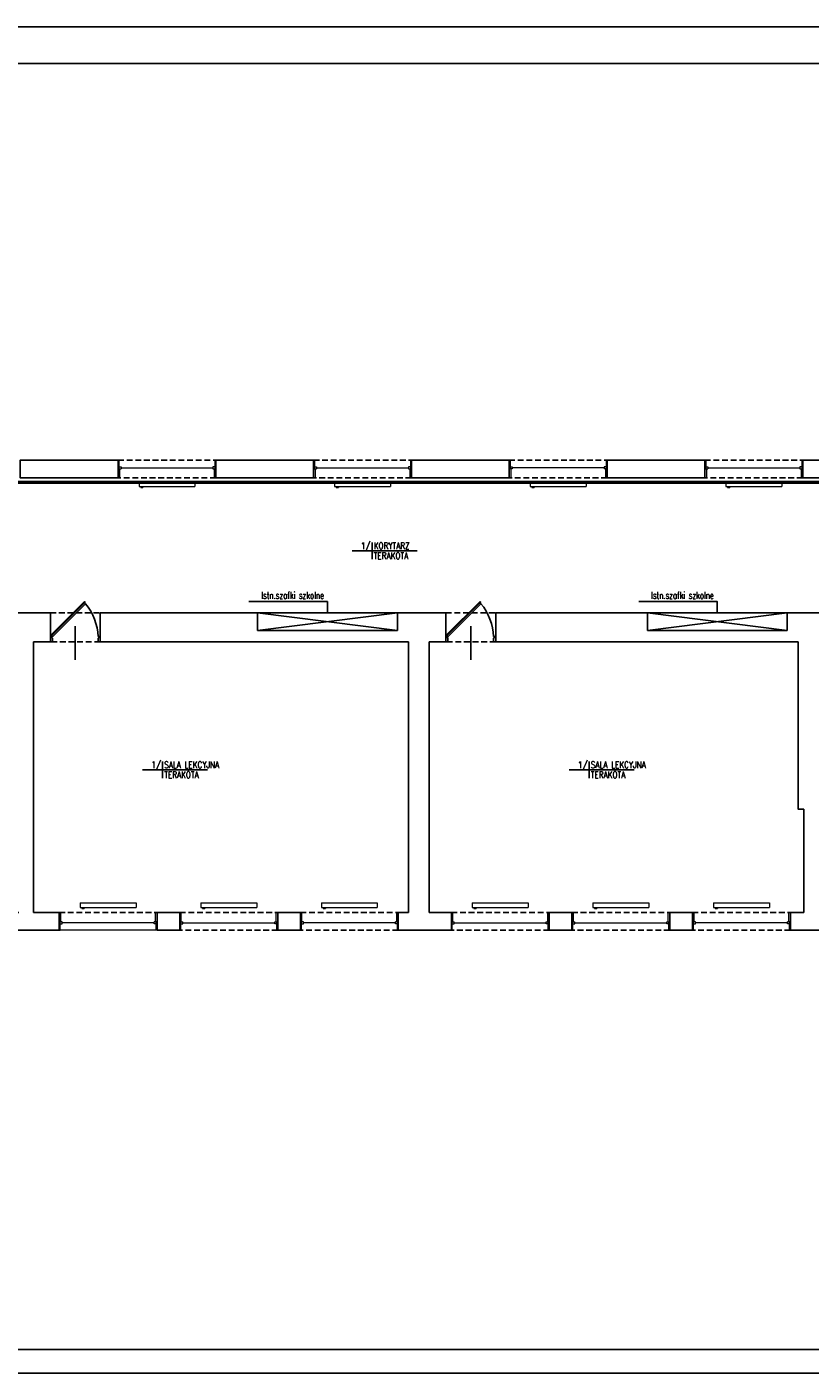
# Model space of a CAD drawing. Header units: millimetres. Extents: x 116 to 15750, y -6945 to 9999.
# Tile 130 of 150: x 1767 to 3494, y 7029 to 9999. Entities that reach past the tile are written whole.
import ezdxf
from ezdxf.enums import TextEntityAlignment as Align

# ---------------------------------------------------------------- set-up
doc = ezdxf.new("R2010")
doc.units = ezdxf.units.MM
doc.linetypes.add('DASHED', pattern=[19.05, 12.7, -6.35])
doc.layers.get('0').update_dxf_attribs({"color": 252})
for name, color, linetype in [('1-OPIS-POM', 252, 'Continuous'), ('I-DRZWI', 252, 'Continuous'), ('I-NAD', 252, 'DASHED'), ('I-OKNA', 252, 'Continuous'), ('I-OPIS', 252, 'Continuous'), ('I-SCIANA', 252, 'Continuous'), ('I-WIDOK', 252, 'Continuous'), ('IS woda hydranty', 4, 'CIRC'), ('TABELKA', 252, 'Continuous')]:
    doc.layers.add(name, color=color, linetype=linetype)
doc.layers.add('I-C.O', color=252, linetype='Continuous', lineweight=15)
doc.styles.add('ROMANS', font='romans.shx', dxfattribs={"width": 0.75})
doc.styles.get("Standard").update_dxf_attribs({"font": 'simplex.shx'})
doc.linetypes.add('CIRC', pattern='A,7,-1,["~",Standard,S=1,R=0,X=-0.3,Y=-0.6],-1', length=9)

# ---------------------------------------------------------------- blocks, each defined once
blk = doc.blocks.new('OPIS-POM')
for p, q in [((-60, 0), (135, 0)), ((0, 25), (0, -25))]:
    blk.add_line(p, q)
at = {"style": 'ROMANS', "width": 0.8, "flags": 4}
blk.add_attdef('NR', text='', height=20, dxfattribs=at).set_placement((-5, 5), align=Align.RIGHT)
blk.add_attdef('NAZWA', (5, 5), '', height=20, dxfattribs=at)
blk.add_attdef('POW.', text='', height=20, dxfattribs=at).set_placement((-5, -5), align=Align.TOP_RIGHT)
blk.add_attdef('POSADZKA', text='', height=20, dxfattribs=at).set_placement((5, -5), align=Align.TOP_LEFT)
blk = doc.blocks.new('D90')
blk.add_line((32.6, 45), (-28, 45))
for points in [[(-9.2, 87.2), (-9.2, 90), (0, 90), (0, 86.3), (-6.4, 86.3), (-6.4, 87.2)], [(-72.6, 61.8), (-11.7, 0.9), (-10.6, 2), (-71.5, 62.9)], [(-9.2, 2.8), (-9.2, 0), (0, 0), (0, 3.7), (-6.4, 3.7), (-6.4, 2.8)]]:
    blk.add_lwpolyline(points, close=True)
blk.add_lwpolyline([(-11.3, 2.7), (-9.5, 4.5), (-68.6, 63.5), (-70.3, 61.8)])
blk.add_arc((-4.6, -14.5), 100.9, 92.6186, 129.3487)

msp = doc.modelspace()

# ---------------------------------------------------------------- linework, layer by layer
at = {"layer": 'I-C.O'}
for points in [[(2013.9, 8995.8), (2137.1, 8995.8), (2137.1, 8985.3)], [(2013.9, 8995.8), (2013.9, 8985.3)], [(2013.9, 8985.3), (2137.1, 8985.3)], [(2017.6, 8985.3), (2017.6, 8982.9), (2022.6, 8982.9)], [(2022.6, 8985.3), (2022.6, 8982.9)], [(2445.1, 8995.8), (2568.3, 8995.8), (2568.3, 8985.3)], [(2445.1, 8995.8), (2445.1, 8985.3)], [(2445.1, 8985.3), (2568.3, 8985.3)], [(2448.8, 8985.3), (2448.8, 8982.9), (2453.7, 8982.9)], [(2453.7, 8985.3), (2453.7, 8982.9)], [(2876.5, 8995.8), (2999.7, 8995.8), (2999.7, 8985.3)], [(2876.5, 8995.8), (2876.5, 8985.3)], [(2876.5, 8985.3), (2999.7, 8985.3)], [(2880.1, 8985.3), (2880.1, 8982.9), (2885.1, 8982.9)], [(2885.1, 8985.3), (2885.1, 8982.9)], [(3308, 8995.8), (3431.3, 8995.8), (3431.3, 8985.3)], [(3308, 8995.8), (3308, 8985.3)], [(3308, 8985.3), (3431.3, 8985.3)], [(3311.7, 8985.3), (3311.7, 8982.9), (3316.6, 8982.9)], [(3316.6, 8985.3), (3316.6, 8982.9)], [(1884.3, 8066.6), (2007.4, 8066.6), (2007.4, 8056.2)], [(1884.3, 8066.6), (1884.3, 8056.2)], [(1884.3, 8056.2), (2007.4, 8056.2)], [(1887.9, 8056.2), (1887.9, 8053.8), (1892.9, 8053.8)], [(1892.9, 8056.2), (1892.9, 8053.8)], [(2150.1, 8066.6), (2273.4, 8066.6), (2273.4, 8056.2)], [(2150.1, 8066.6), (2150.1, 8056.2)], [(2150.1, 8056.2), (2273.4, 8056.2)], [(2153.9, 8056.2), (2153.9, 8053.8), (2158.9, 8053.8)], [(2158.9, 8056.2), (2158.9, 8053.8)], [(2416.1, 8066.6), (2539.4, 8066.6), (2539.4, 8056.2)], [(2416.1, 8066.6), (2416.1, 8056.2)], [(2416.1, 8056.2), (2539.4, 8056.2)], [(2419.9, 8056.2), (2419.9, 8053.8), (2424.8, 8053.8)], [(2424.8, 8056.2), (2424.8, 8053.8)], [(2748.9, 8066.6), (2872.2, 8066.6), (2872.2, 8056.2)], [(2748.9, 8066.6), (2748.9, 8056.2)], [(2748.9, 8056.2), (2872.2, 8056.2)], [(2752.6, 8056.2), (2752.6, 8053.8), (2757.5, 8053.8)], [(2757.5, 8056.2), (2757.5, 8053.8)], [(3014.9, 8066.6), (3138.2, 8066.6), (3138.2, 8056.2)], [(3014.9, 8066.6), (3014.9, 8056.2)], [(3014.9, 8056.2), (3138.2, 8056.2)], [(3018.6, 8056.2), (3018.6, 8053.8), (3023.5, 8053.8)], [(3023.5, 8056.2), (3023.5, 8053.8)], [(3280.9, 8066.6), (3404.2, 8066.6), (3404.2, 8056.2)], [(3280.9, 8066.6), (3280.9, 8056.2)], [(3280.9, 8056.2), (3404.2, 8056.2)], [(3284.6, 8056.2), (3284.6, 8053.8), (3289.5, 8053.8)], [(3289.5, 8056.2), (3289.5, 8053.8)]]:
    msp.add_lwpolyline(points, dxfattribs=at)
at = {"layer": 'I-NAD'}
for points in [[(1967.7, 9043.1), (2183.4, 9043.1)], [(2398.9, 9043.1), (2614.6, 9043.1)], [(2830.2, 9043.1), (3046, 9043.1)], [(3261.8, 9043.1), (3477.4, 9043.1)], [(2183.4, 9004.1), (1967.7, 9004.1)], [(2614.6, 9004.1), (2398.9, 9004.1)], [(3046, 9004.1), (2830.2, 9004.1)], [(3477.4, 9004.1), (3261.8, 9004.1)], [(1818.4, 8706.3), (1928.4, 8706.3)], [(2690.4, 8706.3), (2800.4, 8706.3)], [(1928.4, 8642.6), (1818.4, 8642.6)], [(2800.4, 8642.6), (2690.4, 8642.6)], [(1838, 8044.9), (2053.7, 8044.9)], [(2104, 8044.9), (2319.7, 8044.9)], [(2370, 8044.9), (2585.6, 8044.9)], [(2702.7, 8044.9), (2918.3, 8044.9)], [(2968.7, 8044.9), (3184.3, 8044.9)], [(3234.6, 8044.9), (3450.3, 8044.9)], [(2319.7, 8005.8), (2104, 8005.8)], [(2585.6, 8005.8), (2370, 8005.8)], [(2918.3, 8005.8), (2702.7, 8005.8)], [(3184.3, 8005.8), (2968.7, 8005.8)], [(3450.3, 8005.8), (3234.6, 8005.8)]]:
    msp.add_lwpolyline(points, dxfattribs=at)
at = {"layer": 'I-OKNA', "lineweight": 0}
for points in [[(1967.7, 9043.1), (1969.7, 9043.1)], [(1969.7, 9043.1), (1969.7, 9024.2), (1974.2, 9024.2)], [(2181.4, 9043.1), (2181.4, 9024.2)], [(2183.3, 9043.1), (2181.4, 9043.1)], [(2398.9, 9043.1), (2400.9, 9043.1)], [(2400.9, 9043.1), (2400.9, 9024.2), (2405.4, 9024.2)], [(2612.6, 9043.1), (2612.6, 9024.2)], [(2614.5, 9043.1), (2612.6, 9043.1)], [(2830.3, 9043.1), (2832.3, 9043.1)], [(2832.3, 9043.1), (2832.3, 9024.2)], [(3043.9, 9043.1), (3043.9, 9024.2), (3039.4, 9024.2)], [(3046, 9043.1), (3043.9, 9043.1)], [(3261.8, 9043.1), (3263.7, 9043.1)], [(3263.7, 9043.1), (3263.7, 9024.2), (3268.2, 9024.2)], [(3475.5, 9043.1), (3475.5, 9024.2)], [(3477.3, 9043.1), (3475.5, 9043.1)], [(1967.7, 9004.1), (1971, 9004.1)], [(1969.7, 9028.7), (1974.2, 9028.7)], [(1971, 9024.2), (1971, 9004.1)], [(1974.2, 9028.7), (1974.2, 9024.2)], [(1974.2, 9026.5), (2176.9, 9026.5)], [(2176.9, 9028.7), (2176.9, 9024.2)], [(2181.4, 9028.7), (2176.9, 9028.7)], [(2176.9, 9024.2), (2181.4, 9024.2)], [(2180, 9024.2), (2180, 9004.1)], [(2183.4, 9004.1), (2180, 9004.1)], [(2400.9, 9028.7), (2405.4, 9028.7)], [(2402.2, 9024.2), (2402.2, 9004.1)], [(2405.4, 9028.7), (2405.4, 9024.2)], [(2405.4, 9026.5), (2608.1, 9026.5)], [(2608.1, 9028.7), (2608.1, 9024.2)], [(2612.6, 9028.7), (2608.1, 9028.7)], [(2608.1, 9024.2), (2612.6, 9024.2)], [(2611.2, 9024.2), (2611.2, 9004.1)], [(2614.6, 9004.1), (2611.2, 9004.1)], [(2828.5, 9004.1), (2830.2, 9005.8)], [(2830.2, 9004.1), (2833.6, 9004.1)], [(2832.3, 9028.7), (2836.8, 9028.7)], [(2836.8, 9024.2), (2832.3, 9024.2)], [(2833.6, 9024.2), (2833.6, 9004.1)], [(2836.8, 9028.7), (2836.8, 9024.2)], [(3039.4, 9026.5), (2836.8, 9026.5)], [(3039.4, 9028.7), (3039.4, 9024.2)], [(3043.9, 9028.7), (3039.4, 9028.7)], [(3042.7, 9024.2), (3042.7, 9004.1)], [(3046, 9004.1), (3042.7, 9004.1)], [(3261.8, 9004.1), (3265.1, 9004.1)], [(3263.7, 9028.7), (3268.2, 9028.7)], [(3265.1, 9024.2), (3265.1, 9004.1)], [(3268.2, 9028.7), (3268.2, 9024.2)], [(3268.2, 9026.5), (3471, 9026.5)], [(3471, 9028.7), (3471, 9024.2)], [(3475.5, 9028.7), (3471, 9028.7)], [(3471, 9024.2), (3475.5, 9024.2)], [(3474.2, 9024.2), (3474.2, 9004.1)], [(3477.4, 9004.1), (3474.2, 9004.1)], [(1838, 8044.9), (1841.2, 8044.9)], [(1844.5, 8024.8), (1839.9, 8024.8)], [(1839.9, 8005.8), (1839.9, 8024.8)], [(1839.9, 8020.3), (1844.5, 8020.3)], [(1841.2, 8024.8), (1841.2, 8044.9)], [(1844.5, 8020.3), (1844.5, 8024.8)], [(2047.2, 8022.5), (1844.5, 8022.5)], [(2047.2, 8020.3), (2047.2, 8024.8)], [(2051.7, 8005.8), (2051.7, 8024.8), (2047.2, 8024.8)], [(2051.7, 8020.3), (2047.2, 8020.3)], [(2050.3, 8024.8), (2050.3, 8044.9)], [(2053.7, 8044.9), (2050.3, 8044.9)], [(2104, 8044.9), (2107.2, 8044.9)], [(2105.9, 8005.8), (2105.9, 8024.8), (2110.5, 8024.8)], [(2105.9, 8020.3), (2110.5, 8020.3)], [(2107.2, 8024.8), (2107.2, 8044.9)], [(2110.5, 8020.3), (2110.5, 8024.8)], [(2110.5, 8022.5), (2313.2, 8022.5)], [(2313.2, 8024.8), (2317.7, 8024.8)], [(2313.2, 8020.3), (2313.2, 8024.8)], [(2317.7, 8020.3), (2313.2, 8020.3)], [(2316.3, 8024.8), (2316.3, 8044.9)], [(2319.7, 8044.9), (2316.3, 8044.9)], [(2317.7, 8005.8), (2317.7, 8024.8)], [(2370, 8044.9), (2373.2, 8044.9)], [(2376.4, 8024.8), (2371.9, 8024.8)], [(2371.9, 8005.8), (2371.9, 8024.8)], [(2371.9, 8020.3), (2376.4, 8020.3)], [(2373.2, 8024.8), (2373.2, 8044.9)], [(2376.4, 8020.3), (2376.4, 8024.8)], [(2579.2, 8022.5), (2376.4, 8022.5)], [(2579.2, 8020.3), (2579.2, 8024.8)], [(2583.7, 8005.8), (2583.7, 8024.8), (2579.2, 8024.8)], [(2583.7, 8020.3), (2579.2, 8020.3)], [(2582.3, 8024.8), (2582.3, 8044.9)], [(2585.6, 8044.9), (2582.3, 8044.9)], [(2702.7, 8044.9), (2706, 8044.9)], [(2704.7, 8005.8), (2704.7, 8024.8), (2709.2, 8024.8)], [(2704.7, 8020.3), (2709.2, 8020.3)], [(2706, 8024.8), (2706, 8044.9)], [(2709.2, 8020.3), (2709.2, 8024.8)], [(2709.2, 8022.5), (2911.9, 8022.5)], [(2911.9, 8024.8), (2916.4, 8024.8)], [(2911.9, 8020.3), (2911.9, 8024.8)], [(2916.4, 8020.3), (2911.9, 8020.3)], [(2915.1, 8024.8), (2915.1, 8044.9)], [(2918.3, 8044.9), (2915.1, 8044.9)], [(2916.4, 8005.8), (2916.4, 8024.8)], [(2968.7, 8044.9), (2972, 8044.9)], [(2970.6, 8005.8), (2970.6, 8024.8), (2975.1, 8024.8)], [(2970.6, 8020.3), (2975.1, 8020.3)], [(2972, 8024.8), (2972, 8044.9)], [(2975.1, 8020.3), (2975.1, 8024.8)], [(2975.1, 8022.5), (3177.9, 8022.5)], [(3177.9, 8024.8), (3182.4, 8024.8)], [(3177.9, 8020.3), (3177.9, 8024.8)], [(3182.4, 8020.3), (3177.9, 8020.3)], [(3181.1, 8024.8), (3181.1, 8044.9)], [(3184.3, 8044.9), (3181.1, 8044.9)], [(3182.4, 8005.8), (3182.4, 8024.8)], [(3234.6, 8044.9), (3238, 8044.9)], [(3241.1, 8024.8), (3236.6, 8024.8)], [(3236.6, 8005.8), (3236.6, 8024.8)], [(3236.6, 8020.3), (3241.1, 8020.3)], [(3238, 8024.8), (3238, 8044.9)], [(3241.1, 8020.3), (3241.1, 8024.8)], [(3443.8, 8022.5), (3241.1, 8022.5)], [(3443.8, 8020.3), (3443.8, 8024.8)], [(3448.4, 8005.8), (3448.4, 8024.8), (3443.8, 8024.8)], [(3448.4, 8020.3), (3443.8, 8020.3)], [(3447.1, 8024.8), (3447.1, 8044.9)], [(2053.7, 8005.8), (1838, 8005.8)], [(1838.1, 8005.8), (1839.9, 8005.8)], [(2053.7, 8005.8), (2051.7, 8005.8)], [(2104, 8005.8), (2105.9, 8005.8)], [(2319.5, 8005.8), (2317.7, 8005.8)], [(2370.1, 8005.8), (2371.9, 8005.8)], [(2585.6, 8005.8), (2583.7, 8005.8)], [(2702.7, 8005.8), (2704.7, 8005.8)], [(2918.2, 8005.8), (2916.4, 8005.8)], [(2968.7, 8005.8), (2970.6, 8005.8)], [(3184.2, 8005.8), (3182.4, 8005.8)], [(3234.8, 8005.8), (3236.6, 8005.8)], [(3450.3, 8005.8), (3448.4, 8005.8)]]:
    msp.add_lwpolyline(points, dxfattribs=at)
at = {"layer": 'I-OPIS'}
for points in [[(2429.5, 8706.3), (2429.5, 8731), (2256.2, 8731)], [(3289.1, 8706.3), (3289.1, 8731), (3115.8, 8731)]]:
    msp.add_lwpolyline(points, dxfattribs=at)
at = {"layer": 'I-SCIANA', "linetype": 'Continuous', "lineweight": 25}
for points in [[(1958.2, 9043.1), (1752, 9043.1), (1752, 9004.1), (1958.2, 9004.1)], [(1958.2, 9004.1), (1967.7, 9004.1), (1967.7, 9043.1), (1958.2, 9043.1)], [(1818.4, 8706.3), (1724, 8706.3), (1724, 8667.2)], [(1818.4, 8642.6), (1818.4, 8706.3)], [(1818.4, 8642.6), (1818.4, 8706.3)], [(2275.4, 8706.3), (1928.4, 8706.3), (1928.4, 8642.6)], [(2275.4, 8667.2), (2275.4, 8706.3)], [(2690.4, 8706.3), (2583.6, 8706.3), (2583.6, 8667.2)], [(2690.4, 8642.6), (2690.4, 8706.3)], [(2690.4, 8642.6), (2690.4, 8706.3)], [(3135.1, 8706.3), (2800.4, 8706.3), (2800.4, 8642.6)], [(3135.1, 8667.2), (3135.1, 8706.3)], [(3540.8, 8706.3), (3443.2, 8706.3), (3443.2, 8667.2)], [(2583.6, 8667.2), (2275.4, 8667.2)], [(2275.4, 8667.2), (2583.6, 8667.2)], [(3443.2, 8667.2), (3135.1, 8667.2)], [(3135.1, 8667.2), (3443.2, 8667.2)], [(1781.5, 8642.6), (1818.4, 8642.6)], [(1781.5, 8044.9), (1781.5, 8642.6)], [(1928.4, 8642.6), (2608.2, 8642.6)], [(2608.2, 8642.6), (2608.2, 8044.9)], [(2653.4, 8642.6), (2690.4, 8642.6)], [(2653.4, 8044.9), (2653.4, 8642.6)], [(2800.4, 8642.6), (3467.8, 8642.6)], [(3467.8, 8642.6), (3467.8, 8272.9), (3480.1, 8272.9)], [(3480.1, 8272.9), (3480.1, 8044.9)], [(1748.6, 8044.9), (1720.9, 8044.9), (1720.9, 8005.8), (1838, 8005.8), (1838, 8044.9)], [(1838, 8044.9), (1781.5, 8044.9)], [(2608.2, 8044.9), (2585.6, 8044.9), (2585.6, 8005.8), (2702.7, 8005.8), (2702.7, 8044.9)], [(2702.7, 8044.9), (2653.4, 8044.9)], [(3480.1, 8044.9), (3450.3, 8044.9), (3450.3, 8005.8), (3567.4, 8005.8), (3567.4, 8044.9)]]:
    msp.add_lwpolyline(points, dxfattribs=at)
for points in [[(2183.4, 9004.1), (2398.9, 9004.1), (2398.9, 9043.1), (2183.4, 9043.1)], [(2614.6, 9004.1), (2830.2, 9004.1), (2830.2, 9043.1), (2614.6, 9043.1)], [(3046, 9004.1), (3261.8, 9004.1), (3261.8, 9043.1), (3046, 9043.1)], [(3477.4, 9004.1), (3693.1, 9004.1), (3693.1, 9043.1), (3477.4, 9043.1)], [(2053.7, 8005.8), (2104, 8005.8), (2104, 8044.9), (2053.7, 8044.9)], [(2319.7, 8005.8), (2370, 8005.8), (2370, 8044.9), (2319.7, 8044.9)], [(2918.3, 8005.8), (2968.7, 8005.8), (2968.7, 8044.9), (2918.3, 8044.9)], [(3184.3, 8005.8), (3234.6, 8005.8), (3234.6, 8044.9), (3184.3, 8044.9)]]:
    msp.add_lwpolyline(points, close=True, dxfattribs=at)
at = {"layer": 'I-WIDOK'}
for points in [[(2275.4, 8706.2), (2583.6, 8706.3)], [(2275.4, 8667.3), (2583.6, 8706.3)], [(2583.6, 8667.3), (2275.4, 8706.3)], [(3135.1, 8706.2), (3443.2, 8706.3)], [(3135.1, 8667.3), (3443.2, 8706.3)], [(3443.2, 8667.3), (3135.1, 8706.3)]]:
    msp.add_lwpolyline(points, dxfattribs=at)
at = {"layer": 'IS woda hydranty', "lineweight": 50, "ltscale": 10}
msp.add_line((4331.8, 8994.1), (899, 8994.1), dxfattribs=at)
at = {"layer": 'TABELKA'}
for points in [[(116.6, 9999), (116.6, 7029), (8124.8, 7029), (8124.8, 9999)], [(116.6, 9999), (116.6, 7029), (8124.8, 7029), (8124.8, 9999)], [(264.4, 7080.8), (8067.6, 7080.8), (8067.6, 9918.3), (264.4, 9918.3)]]:
    msp.add_lwpolyline(points, close=True, dxfattribs=at)

# ---------------------------------------------------------------- block references
at = {"layer": '1-OPIS-POM', "xscale": 0.7338239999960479, "yscale": 0.7338239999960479, "zscale": 0.7338240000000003}
for p, values in [((2527.9, 8843.3), {'NR': '1/', 'NAZWA': 'KORYTARZ', 'POSADZKA': 'TERAKOTA'}), ((2065.8, 8360), {'NR': '1/', 'NAZWA': 'SALA LEKCYJNA', 'POSADZKA': 'TERAKOTA'}), ((3006.5, 8360), {'NR': '1/', 'NAZWA': 'SALA LEKCYJNA', 'POSADZKA': 'TERAKOTA'})]:
    msp.add_blockref('OPIS-POM', p, dxfattribs=at).add_auto_attribs(values)
at = {"layer": 'I-DRZWI', "xscale": 1.222222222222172, "yscale": 1.222222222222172, "zscale": 1.222222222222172, "rotation": 270}
for p in [(1818.4, 8642.6), (2690.4, 8642.6)]:
    msp.add_blockref('D90', p, dxfattribs=at)

# ---------------------------------------------------------------- texts
at = {"layer": 'I-OPIS', "char_height": 15, "attachment_point": 6, "rotation": 0, "style": 'ROMANS'}
for insert in [(2421.9, 8744.8), (3281.5, 8744.8)]:
    msp.add_mtext('Istn.szafki szkolne', dxfattribs=dict(at, insert=insert))

doc.saveas('drawing.dxf')
